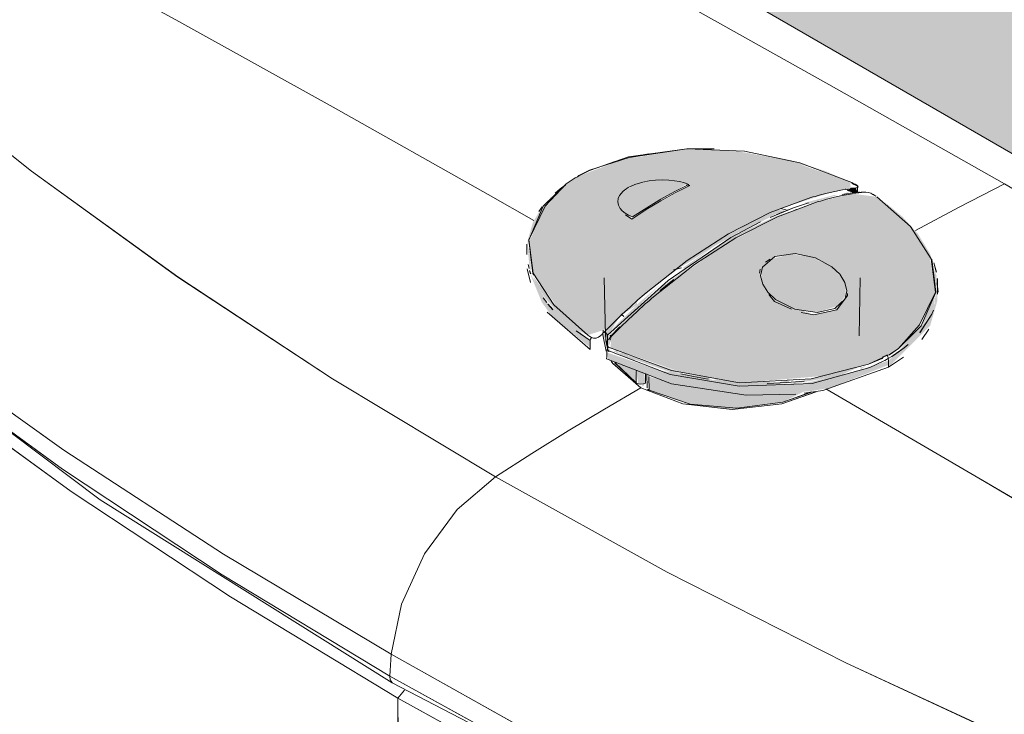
# Model space of a CAD drawing. Header units: metres. Extents: x -5.4 to 6.1, y -8 to 2.6.
# Tile 43 of 81: x 4.79 to 4.946, y -6.027 to -5.917. Entities that reach past the tile are written whole.
import ezdxf

# ---------------------------------------------------------------- set-up
doc = ezdxf.new("R2010")
doc.units = ezdxf.units.M
doc.layers.add('P-SANR-FIXT', color=7, linetype='Continuous', lineweight=5)

# ---------------------------------------------------------------- blocks, each defined once
blk = doc.blocks.new('BARRA DE APOIO EM AÇO INOX 70cm - 2310_E_070_BR_Branco-V4-ISO_BANHEIRO')
at = {"layer": 'P-SANR-FIXT', "true_color": 0xf4f4f4}
for points in [[(6.70504, -6.00359), (6.7059, -5.99809), (6.70835, -5.99244), (6.71202, -5.98749), (6.71635, -5.98399), (6.72068, -5.98249), (6.72373, -5.98284), (6.29867, -5.73744), (6.295, -5.73672), (6.29067, -5.73823), (6.28634, -5.74172), (6.28267, -5.74667), (6.28022, -5.75233), (6.27936, -5.75782), (6.70214, -6.00192)], [(6.70835, -6.01091), (6.7059, -6.00809), (6.70504, -6.00359), (6.27936, -5.75782), (6.28022, -5.76233), (6.28267, -5.76515), (6.70712, -6.01021)]]:
    blk.add_hatch(color=7, dxfattribs=at).paths.add_polyline_path(points)
at = {"layer": 'P-SANR-FIXT'}
blk.add_line((6.28267, -5.76515), (6.70835, -6.01091), dxfattribs=at)
blk = doc.blocks.new('Deca_Caixa acoplada com acionamento Duo_Cx_ Acoplada Univ_ Compet_CDC_00F - CDC_00F_17_Branco-2802808-ISO_BANHEIRO')
at = {"layer": 'P-SANR-FIXT', "true_color": 0xf4f4f4}
h = blk.add_hatch(color=7, dxfattribs=at)
h.paths.add_polyline_path([(6.51437, -5.96658), (6.51751, -5.96555), (6.52397, -5.95958), (6.5329, -5.95295), (6.53914, -5.94925), (6.54555, -5.94631), (6.55289, -5.94396), (6.55605, -5.94317), (6.556, -5.94232), (6.54634, -5.93892), (6.53778, -5.93736), (6.52944, -5.93713), (6.51978, -5.9388), (6.51276, -5.94141), (6.51092, -5.9426), (6.5072, -5.94694), (6.50508, -5.95177), (6.5057, -5.95675), (6.50969, -5.96238), (6.51414, -5.96637)])
h.paths.add_polyline_path([(6.52135, -5.94819), (6.51914, -5.94517), (6.51946, -5.94436), (6.52079, -5.94319), (6.52333, -5.94227), (6.52626, -5.94197), (6.5297, -5.94244), (6.53029, -5.94301), (6.52365, -5.94668), (6.52147, -5.94811)])
h = blk.add_hatch(color=7, dxfattribs=at)
h.paths.add_polyline_path([(6.55612, -5.94236), (6.55198, -5.94055), (6.54687, -5.93892), (6.54041, -5.93762), (6.54371, -5.93836), (6.54999, -5.94002), (6.556, -5.94232)])
h.paths.add_polyline_path([(6.51578, -5.94008), (6.5234, -5.93798), (6.51848, -5.939), (6.5161, -5.93991)])
h.paths.add_polyline_path([(6.53583, -5.93728), (6.53213, -5.93704), (6.53544, -5.93726)])
for points in [[(6.52148, -5.94785), (6.52825, -5.94378), (6.53007, -5.94257), (6.52744, -5.94203), (6.52489, -5.94203), (6.52183, -5.9427), (6.51978, -5.94399), (6.51914, -5.94517), (6.51922, -5.94598), (6.52029, -5.94724), (6.52147, -5.94784)], [(6.51751, -5.96854), (6.5177, -5.96826), (6.51871, -5.96611), (6.52966, -5.95668), (6.53347, -5.95398), (6.54016, -5.94997), (6.54745, -5.94665), (6.54405, -5.9478), (6.53699, -5.95114), (6.52547, -5.95937), (6.51749, -5.96692), (6.51751, -5.96826)], [(6.55075, -5.963), (6.55401, -5.96191), (6.55529, -5.96025), (6.55527, -5.95878), (6.5549, -5.95784), (6.55349, -5.95614), (6.55251, -5.95544), (6.54941, -5.9541), (6.54649, -5.95376), (6.54363, -5.95447), (6.54196, -5.95629), (6.54198, -5.95795), (6.54255, -5.95918), (6.54399, -5.96076), (6.54529, -5.96149), (6.54791, -5.96258), (6.55058, -5.96298)], [(6.56207, -5.97165), (6.56868, -5.96505), (6.56979, -5.96118), (6.56983, -5.95827), (6.56951, -5.95819), (6.56961, -5.95847), (6.56966, -5.95911), (6.56955, -5.95994), (6.56935, -5.9616), (6.56832, -5.964), (6.56354, -5.96929), (6.56204, -5.97062), (6.56207, -5.9716)], [(6.54589, -5.96188), (6.54568, -5.96169), (6.54386, -5.96098), (6.54416, -5.96128), (6.54568, -5.96181)], [(6.51794, -5.96749), (6.51833, -5.96655), (6.51794, -5.96734)], [(6.5395, -5.97612), (6.5497, -5.97546), (6.55284, -5.97491), (6.56206, -5.97131), (6.56204, -5.97062), (6.56022, -5.9712), (6.55728, -5.97223), (6.5484, -5.97429), (6.53679, -5.97441), (6.52584, -5.97222), (6.51741, -5.96932), (6.51763, -5.97046), (6.5279, -5.97433), (6.53882, -5.97602)]]:
    blk.add_hatch(color=7, dxfattribs=at).paths.add_polyline_path(points)
h = blk.add_hatch(color=7, dxfattribs=at)
h.paths.add_polyline_path([(6.55714, -5.94333), (6.55707, -5.94296), (6.55707, -5.94329)])
h.paths.add_polyline_path([(6.5566, -5.94412), (6.55717, -5.94394), (6.55682, -5.94318), (6.55605, -5.9432), (6.55593, -5.94339), (6.55542, -5.94367), (6.5566, -5.94403)])
h = blk.add_hatch(color=7, dxfattribs=at)
h.paths.add_polyline_path([(6.51436, -5.96658), (6.50855, -5.96108), (6.5057, -5.95725), (6.50613, -5.95839), (6.50762, -5.96074), (6.51037, -5.96382), (6.51267, -5.96568), (6.51414, -5.96649)])
h.paths.add_polyline_path([(6.50478, -5.95221), (6.50508, -5.95177), (6.5053, -5.95094), (6.5083, -5.94538), (6.50868, -5.94447), (6.50686, -5.94669), (6.50567, -5.94869), (6.50487, -5.95149), (6.5048, -5.95204)])
h.paths.add_polyline_path([(6.50534, -5.95654), (6.50532, -5.95412), (6.50478, -5.95221), (6.50511, -5.9556), (6.50529, -5.95631)])
h = blk.add_hatch(color=7, dxfattribs=at)
h.paths.add_polyline_path([(6.52219, -5.96175), (6.52215, -5.96139), (6.52005, -5.96318), (6.52184, -5.96201), (6.52215, -5.96178)])
h.paths.add_polyline_path([(6.5174, -5.96642), (6.52084, -5.96354), (6.52592, -5.95851), (6.52261, -5.96134), (6.51748, -5.96633)])
h.paths.add_polyline_path([(6.52959, -5.9562), (6.5342, -5.95262), (6.52953, -5.95585), (6.52958, -5.95614)])
h.paths.add_polyline_path([(6.53175, -5.95369), (6.53306, -5.95299), (6.53226, -5.95336), (6.53208, -5.95347)])
h.paths.add_polyline_path([(6.53829, -5.95052), (6.54492, -5.94701), (6.54174, -5.94828), (6.53926, -5.94966), (6.53817, -5.9505)])
h.paths.add_polyline_path([(6.54574, -5.947), (6.54639, -5.94631), (6.54572, -5.94687)])
h.paths.add_polyline_path([(6.54939, -5.9458), (6.554, -5.94434), (6.55348, -5.94436), (6.54879, -5.94559), (6.54933, -5.94578)])
h.paths.add_polyline_path([(6.55449, -5.94451), (6.556, -5.94382), (6.55465, -5.94421), (6.55451, -5.94448)])
h = blk.add_hatch(color=7, dxfattribs=at)
h.paths.add_polyline_path([(6.53842, -5.97416), (6.55152, -5.97306), (6.55963, -5.97089), (6.56314, -5.96905), (6.56378, -5.96854), (6.56697, -5.96495), (6.56951, -5.95978), (6.56859, -5.9541), (6.56554, -5.94936), (6.56015, -5.94465), (6.55633, -5.94416), (6.55126, -5.94532), (6.54637, -5.94709), (6.54195, -5.94907), (6.53508, -5.95294), (6.52849, -5.9576), (6.52134, -5.96362), (6.51815, -5.9668), (6.51795, -5.96859), (6.52944, -5.97253), (6.53799, -5.97408)])
h.paths.add_polyline_path([(6.5502, -5.96337), (6.54382, -5.96089), (6.54251, -5.95912), (6.54198, -5.95795), (6.54185, -5.95644), (6.54405, -5.95412), (6.54775, -5.95376), (6.5514, -5.95484), (6.55406, -5.95667), (6.55506, -5.9581), (6.55537, -5.95923), (6.55535, -5.96058), (6.55355, -5.96264), (6.55058, -5.96329)])
h = blk.add_hatch(color=7, dxfattribs=at)
h.paths.add_polyline_path([(6.56401, -5.96875), (6.56684, -5.96606), (6.56651, -5.96593), (6.5658, -5.96654), (6.56401, -5.96874)])
h.paths.add_polyline_path([(6.56725, -5.9651), (6.56826, -5.96397), (6.56922, -5.96207), (6.56948, -5.95994), (6.56731, -5.96495)])
h.paths.add_polyline_path([(6.56947, -5.95951), (6.56961, -5.95847), (6.56956, -5.95806), (6.56969, -5.95716), (6.56917, -5.95597), (6.56908, -5.95595), (6.56941, -5.95899)])
h.paths.add_polyline_path([(6.56883, -5.95447), (6.56868, -5.95372), (6.5667, -5.95049), (6.56428, -5.94781), (6.56137, -5.94542), (6.56272, -5.94688), (6.56613, -5.95028), (6.56868, -5.95424)])
h = blk.add_hatch(color=7, dxfattribs=at)
h.paths.add_polyline_path([(6.52206, -5.97414), (6.52185, -5.97208), (6.51897, -5.97107), (6.52201, -5.97409)])
h.paths.add_polyline_path([(6.52203, -5.97074), (6.52193, -5.97061), (6.52074, -5.96977), (6.52049, -5.96954), (6.51938, -5.96932), (6.51945, -5.96963), (6.52201, -5.97074)])
h.paths.add_polyline_path([(6.5175, -5.96735), (6.51781, -5.96627), (6.51833, -5.96537), (6.51942, -5.96367), (6.51717, -5.96612), (6.51749, -5.96734)])
h.paths.add_polyline_path([(6.52807, -5.95635), (6.53023, -5.95514), (6.53457, -5.9524), (6.54271, -5.94785), (6.54482, -5.94715), (6.54511, -5.9473), (6.54565, -5.94684), (6.54444, -5.94672), (6.54077, -5.94842), (6.53412, -5.95216), (6.52835, -5.95614)])
h = blk.add_hatch(color=7, dxfattribs=at)
h.paths.add_polyline_path([(6.5049, -5.95539), (6.50478, -5.9537), (6.5049, -5.95537)])
h.paths.add_polyline_path([(6.51473, -5.96851), (6.51473, -5.96744), (6.50793, -5.96143), (6.5051, -5.95654), (6.50708, -5.96138), (6.50876, -5.96368), (6.51428, -5.96816)])
h.paths.add_polyline_path([(6.51472, -5.96886), (6.51473, -5.96851), (6.51432, -5.96851)])
h.paths.add_polyline_path([(6.50524, -5.95344), (6.50513, -5.95219), (6.50518, -5.95296)])
h = blk.add_hatch(color=7, dxfattribs=at)
h.paths.add_polyline_path([(6.52404, -5.96092), (6.52531, -5.96009), (6.5248, -5.96028), (6.52414, -5.96083)])
h.paths.add_polyline_path([(6.52277, -5.96205), (6.52402, -5.96107), (6.52382, -5.96112), (6.52301, -5.96183)])
h = blk.add_hatch(color=7, dxfattribs=at)
h.paths.add_polyline_path([(6.53356, -5.97521), (6.53047, -5.97454), (6.53294, -5.97508)])
h.paths.add_polyline_path([(6.538, -5.97815), (6.54537, -5.97716), (6.54861, -5.97553), (6.53797, -5.97589), (6.52657, -5.97389), (6.52407, -5.97315), (6.52414, -5.97533), (6.5306, -5.9775), (6.53797, -5.97815)])
h.paths.add_polyline_path([(6.53836, -5.97467), (6.55128, -5.97387), (6.54979, -5.97396), (6.54655, -5.97424), (6.54628, -5.97404), (6.54639, -5.97369), (6.54453, -5.97408), (6.54453, -5.97443), (6.535, -5.97367), (6.53484, -5.97351), (6.53433, -5.97375), (6.53416, -5.97379), (6.53364, -5.97347), (6.53382, -5.97332), (6.52584, -5.97222), (6.52828, -5.97297), (6.53799, -5.97461)])
h.paths.add_polyline_path([(6.53209, -5.97347), (6.53237, -5.97322), (6.53227, -5.97343)])
h.paths.add_polyline_path([(6.53097, -5.97324), (6.52954, -5.97276), (6.52991, -5.97276), (6.53085, -5.97319)])
h.paths.add_polyline_path([(6.55484, -5.96128), (6.55544, -5.96003), (6.55529, -5.96027), (6.55476, -5.9612)])
h = blk.add_hatch(color=7, dxfattribs=at)
h.paths.add_polyline_path([(6.53728, -5.97837), (6.54614, -5.97708), (6.54481, -5.97725), (6.53651, -5.97802), (6.52944, -5.97711), (6.53245, -5.97782), (6.53715, -5.97836)])
h.paths.add_polyline_path([(6.52278, -5.97491), (6.52341, -5.97443), (6.52313, -5.97439), (6.52286, -5.9748)])
h.paths.add_polyline_path([(6.52278, -5.97491), (6.51881, -5.97091), (6.51833, -5.97107), (6.52263, -5.97478)])
h.paths.add_polyline_path([(6.51798, -5.96918), (6.51697, -5.96597), (6.51679, -5.96658), (6.51795, -5.96917)])
h = blk.add_hatch(color=7, dxfattribs=at)
h.paths.add_polyline_path([(6.54453, -5.97443), (6.54512, -5.9742), (6.54216, -5.97394), (6.53734, -5.97396), (6.53505, -5.97375), (6.53563, -5.97411), (6.54166, -5.97436), (6.54449, -5.97443)])
h.paths.add_polyline_path([(6.54687, -5.9743), (6.55415, -5.97307), (6.55719, -5.97171), (6.5568, -5.97173), (6.54655, -5.97424)])
h.paths.add_polyline_path([(6.5344, -5.97383), (6.53364, -5.97347), (6.53384, -5.97375), (6.53426, -5.97381)])
h.paths.add_polyline_path([(6.53209, -5.97347), (6.53236, -5.97322), (6.53161, -5.9733)])
h.paths.add_polyline_path([(6.52946, -5.97256), (6.52074, -5.96977), (6.52054, -5.97001), (6.52763, -5.9725), (6.52944, -5.97256)])
h.paths.add_polyline_path([(6.55773, -5.97195), (6.55845, -5.97149), (6.55748, -5.97173)])
h.paths.add_polyline_path([(6.51945, -5.96963), (6.51896, -5.96897), (6.51845, -5.96912), (6.51883, -5.96932)])
h = blk.add_hatch(color=7, dxfattribs=at)
h.paths.add_polyline_path([(6.52278, -5.97434), (6.52353, -5.97417), (6.52329, -5.97263), (6.52204, -5.9722), (6.52239, -5.97428), (6.52278, -5.97434)])
h.paths.add_polyline_path([(6.52349, -5.97131), (6.52318, -5.9711), (6.52347, -5.9713)])
h = blk.add_hatch(color=7, dxfattribs=at)
h.paths.add_polyline_path([(6.52353, -5.97417), (6.52375, -5.97404), (6.52353, -5.97416)])
h.paths.add_polyline_path([(6.52383, -5.974), (6.52386, -5.97364), (6.52384, -5.97382)])
at = {"layer": 'P-SANR-FIXT'}
for p, q in [((6.40443, -5.92333), (6.42615, -5.9406)), ((6.52401, -5.93783), (6.52343, -5.93793)), ((6.52351, -5.93792), (6.52409, -5.93783)), ((6.42615, -5.94061), (6.44935, -5.95736)), ((6.51275, -5.94148), (6.51266, -5.94149)), ((6.51266, -5.94149), (6.51275, -5.94148)), ((6.53003, -5.94275), (6.53054, -5.94288)), ((6.55712, -5.94299), (6.55626, -5.94254)), ((6.55626, -5.94254), (6.55712, -5.94299)), ((6.50582, -5.94843), (6.49859, -5.94431)), ((6.55231, -5.94409), (6.55106, -5.9444)), ((6.55355, -5.94381), (6.55231, -5.94409)), ((6.55478, -5.94357), (6.55355, -5.94381)), ((6.5566, -5.94398), (6.55475, -5.94428)), ((6.55477, -5.94427), (6.5566, -5.94398)), ((6.556, -5.94338), (6.55478, -5.94357)), ((6.55599, -5.94374), (6.55526, -5.94339)), ((6.55596, -5.94422), (6.55718, -5.94403)), ((6.55727, -5.94396), (6.55721, -5.944)), ((6.54976, -5.94477), (6.54327, -5.94715)), ((6.54936, -5.94561), (6.54699, -5.94641)), ((6.55223, -5.94505), (6.55348, -5.94473)), ((6.50712, -5.94626), (6.5066, -5.94699)), ((6.5066, -5.947), (6.50713, -5.94626)), ((6.52135, -5.94819), (6.52037, -5.94749)), ((6.54327, -5.94715), (6.53669, -5.9505)), ((6.54699, -5.94641), (6.54327, -5.94792)), ((6.54491, -5.9465), (6.54585, -5.94673)), ((6.54702, -5.94681), (6.54745, -5.94665)), ((6.54745, -5.94665), (6.54704, -5.9468)), ((6.53669, -5.9505), (6.53011, -5.95475)), ((6.50469, -5.95379), (6.50471, -5.95218)), ((6.5047, -5.95238), (6.50469, -5.95379)), ((6.53786, -5.95113), (6.53751, -5.95134)), ((6.53751, -5.95134), (6.53786, -5.95113)), ((6.50505, -5.95602), (6.5049, -5.95539)), ((6.50491, -5.95537), (6.50505, -5.95598)), ((6.53011, -5.95475), (6.52362, -5.95986)), ((6.54256, -5.95502), (6.54329, -5.95455)), ((6.56924, -5.95512), (6.56965, -5.9566)), ((6.56964, -5.95661), (6.56924, -5.95514)), ((6.50473, -5.95608), (6.50526, -5.95825)), ((6.50515, -5.95634), (6.50531, -5.95684)), ((6.5053, -5.95685), (6.50515, -5.95636)), ((6.52925, -5.95589), (6.52796, -5.95625)), ((6.52797, -5.95624), (6.52925, -5.95589)), ((6.54162, -5.95674), (6.5417, -5.95611)), ((6.44935, -5.95736), (6.47389, -5.9735)), ((6.51696, -5.95751), (6.51716, -5.96668)), ((6.55739, -5.96668), (6.55759, -5.95748)), ((6.56983, -5.95984), (6.5698, -5.95759)), ((6.56981, -5.95759), (6.56981, -5.96006)), ((6.54399, -5.96123), (6.5431, -5.96015)), ((6.56993, -5.95975), (6.56985, -5.95881)), ((6.50786, -5.96143), (6.50728, -5.96065)), ((6.5073, -5.96067), (6.50786, -5.96142)), ((6.5088, -5.96255), (6.50805, -5.96167)), ((6.50806, -5.96167), (6.5088, -5.96254)), ((6.52215, -5.96286), (6.52349, -5.96164)), ((6.54667, -5.96247), (6.54399, -5.96123)), ((6.50791, -5.96294), (6.51472, -5.96886)), ((6.52007, -5.9636), (6.51968, -5.96323)), ((6.51474, -5.96745), (6.5125, -5.9659)), ((6.51251, -5.96591), (6.51474, -5.96745)), ((6.51724, -5.96757), (6.51717, -5.96612)), ((6.51717, -5.96612), (6.51728, -5.96783)), ((6.51795, -5.9668), (6.51947, -5.96528)), ((6.51946, -5.96529), (6.51795, -5.9668)), ((6.51818, -5.9667), (6.51949, -5.96539)), ((6.56732, -5.96729), (6.56846, -5.96564)), ((6.40726, -5.96768), (6.43126, -5.98479)), ((6.51794, -5.96728), (6.51795, -5.9668)), ((6.51743, -5.96897), (6.52744, -5.97283)), ((6.51746, -5.96853), (6.51769, -5.96919)), ((6.51771, -5.96922), (6.51751, -5.96867)), ((6.40705, -5.9704), (6.43104, -5.9878)), ((6.52206, -5.97414), (6.51866, -5.97094)), ((6.51867, -5.97096), (6.52206, -5.97414)), ((6.56207, -5.97165), (6.56443, -5.97009)), ((6.52204, -5.97215), (6.52206, -5.97414)), ((6.52206, -5.97414), (6.52204, -5.97215)), ((6.52351, -5.97264), (6.52353, -5.97417)), ((6.52353, -5.97417), (6.52351, -5.97264)), ((6.54993, -5.97423), (6.5591, -5.97173)), ((6.40853, -5.97402), (6.43243, -5.99135)), ((6.47389, -5.9735), (6.49974, -5.98902)), ((6.52372, -5.97274), (6.52377, -5.97489)), ((6.52407, -5.97315), (6.52411, -5.97532)), ((6.52411, -5.97532), (6.52407, -5.97315)), ((6.52744, -5.97283), (6.53836, -5.97466)), ((6.53838, -5.97466), (6.54993, -5.97423)), ((6.52278, -5.97491), (6.51702, -5.9783)), ((6.51702, -5.9783), (6.52278, -5.97491)), ((6.52377, -5.97489), (6.52377, -5.97491)), ((6.52411, -5.97532), (6.52386, -5.97514)), ((6.52386, -5.97514), (6.52411, -5.97532)), ((6.5764, -5.98924), (6.55212, -5.97511)), ((6.51702, -5.9783), (6.51126, -5.98177)), ((6.51126, -5.98177), (6.51702, -5.9783)), ((6.5055, -5.98534), (6.51126, -5.98177)), ((6.49974, -5.98902), (6.5055, -5.98534)), ((6.43104, -5.9878), (6.45637, -6.00455)), ((6.49974, -5.98902), (6.52696, -6.00414)), ((6.60103, -6.00379), (6.5764, -5.98924)), ((6.43245, -5.99137), (6.45769, -6.00807)), ((6.45637, -6.00455), (6.48296, -6.02062)), ((6.52696, -6.00414), (6.55529, -6.01853)), ((6.4577, -6.00807), (6.48424, -6.0241)), ((6.48321, -6.01716), (6.51101, -6.03271)), ((6.55529, -6.01853), (6.58478, -6.03219)), ((6.48296, -6.02062), (6.48303, -6.02124)), ((6.48296, -6.02062), (6.5108, -6.03598)), ((6.48303, -6.02124), (6.48333, -6.02165)), ((6.48424, -6.0241), (6.4853, -6.02288)), ((6.4853, -6.02288), (6.48424, -6.0241)), ((6.48424, -6.0241), (6.48464, -6.08879)), ((6.48424, -6.0241), (6.51201, -6.03943))]:
    blk.add_line(p, q, dxfattribs=at)
for points in [[(6.46893, -5.88019, 0), (6.49686, -5.89564, 0), (6.52474, -5.91119, 0), (6.55258, -5.92683, 0), (6.58043, -5.94259, 0)], [(6.58043, -5.94259, 0), (6.55258, -5.92683, 0), (6.52474, -5.91119, 0), (6.49686, -5.89564, 0), (6.46893, -5.88019, 0)], [(6.42428, -5.90307, 0), (6.44902, -5.91658, 0), (6.474, -5.93044, 0), (6.49859, -5.94431, 0), (6.50582, -5.94843, 0)], [(6.49859, -5.94431, 0), (6.474, -5.93044, 0), (6.44902, -5.91658, 0)], [(6.49974, -5.98902, 0), (6.47389, -5.9735, 0), (6.44935, -5.95737, 0), (6.42615, -5.9406, 0), (6.40443, -5.92333, 0)], [(6.55623, -5.9424, 0), (6.548, -5.93926, 0), (6.5392, -5.93742, 0), (6.53007, -5.93703, 0), (6.52095, -5.93842, 0), (6.51464, -5.94045, 0), (6.51293, -5.94129, 0), (6.51275, -5.94148, 0)], [(6.51275, -5.94148, 0), (6.51295, -5.94132, 0), (6.51465, -5.94046, 0), (6.52083, -5.93834, 0), (6.53008, -5.93704, 0), (6.53441, -5.93703, 0)], [(6.50576, -5.95709, 0), (6.50564, -5.95679, 0), (6.50501, -5.95151, 0), (6.50731, -5.94614, 0), (6.51093, -5.94261, 0), (6.51238, -5.94165, 0), (6.51275, -5.94148, 0)], [(6.51275, -5.94148, 0), (6.51235, -5.94163, 0), (6.51092, -5.9426, 0), (6.50759, -5.94613, 0), (6.50504, -5.95149, 0), (6.5057, -5.95675, 0), (6.50901, -5.96177, 0), (6.51437, -5.96658, 0)], [(6.51084, -5.94278, 0), (6.51, -5.94341, 0), (6.50921, -5.94406, 0)], [(6.50922, -5.94405, 0), (6.51, -5.94341, 0), (6.5108, -5.94282, 0)], [(6.5231, -5.94231, 0), (6.52183, -5.9427, 0), (6.52079, -5.94319, 0), (6.51997, -5.94376, 0), (6.51939, -5.94444, 0)], [(6.53054, -5.94288, 0), (6.52825, -5.94403, 0), (6.52595, -5.9453, 0), (6.52365, -5.94668, 0), (6.52135, -5.94819, 0)], [(6.52148, -5.94785, 0), (6.52371, -5.9464, 0), (6.52595, -5.94505, 0), (6.52818, -5.94381, 0), (6.53041, -5.94269, 0)], [(6.52724, -5.94201, 0), (6.52619, -5.94197, 0), (6.52512, -5.94201, 0), (6.52408, -5.94213, 0), (6.5231, -5.94231, 0)], [(6.53039, -5.94269, 0), (6.5297, -5.94244, 0), (6.52893, -5.94225, 0), (6.52811, -5.9421, 0), (6.52724, -5.94201, 0)], [(6.55692, -5.94275, 0), (6.55675, -5.94267, 0), (6.55658, -5.94258, 0), (6.55641, -5.94249, 0), (6.55623, -5.9424, 0)], [(6.55623, -5.9424, 0), (6.55641, -5.94249, 0), (6.55658, -5.94258, 0), (6.55675, -5.94267, 0), (6.55692, -5.94275, 0)], [(6.55694, -5.94325, 0), (6.55716, -5.94318, 0), (6.55724, -5.94306, 0), (6.55715, -5.94291, 0), (6.55692, -5.94275, 0)], [(6.55692, -5.94275, 0), (6.557, -5.94276, 0), (6.55706, -5.94281, 0), (6.55711, -5.94288, 0), (6.55712, -5.94299, 0)], [(6.55712, -5.94299, 0), (6.55714, -5.94333, 0), (6.55716, -5.94367, 0), (6.55717, -5.944, 0)], [(6.58043, -5.94259, 0), (6.57327, -5.9463, 0), (6.56634, -5.95001, 0)], [(6.56634, -5.95001, 0), (6.57327, -5.9463, 0), (6.58043, -5.94259, 0)], [(6.63563, -5.97522, 0), (6.60808, -5.95887, 0), (6.58043, -5.94259, 0)], [(6.51939, -5.94444, 0), (6.51917, -5.94494, 0), (6.51911, -5.94546, 0), (6.51922, -5.94598, 0), (6.51949, -5.94648, 0)], [(6.54976, -5.94476, 0), (6.55008, -5.94467, 0), (6.55041, -5.94458, 0), (6.55073, -5.94449, 0), (6.55106, -5.9444, 0)], [(6.55106, -5.9444, 0), (6.55073, -5.94449, 0), (6.55041, -5.94458, 0), (6.55008, -5.94467, 0), (6.54976, -5.94477, 0)], [(6.55106, -5.9444, 0), (6.55231, -5.94409, 0), (6.55355, -5.94381, 0), (6.55478, -5.94357, 0), (6.556, -5.94338, 0)], [(6.55718, -5.94403, 0), (6.55596, -5.94422, 0), (6.55473, -5.94446, 0), (6.55348, -5.94473, 0), (6.55223, -5.94505, 0)], [(6.55348, -5.94473, 0), (6.55473, -5.94446, 0), (6.55596, -5.94422, 0)], [(6.556, -5.94338, 0), (6.5561, -5.94336, 0), (6.55619, -5.94335, 0), (6.55628, -5.94334, 0), (6.55637, -5.94333, 0)], [(6.55637, -5.94333, 0), (6.55628, -5.94334, 0), (6.55619, -5.94335, 0), (6.5561, -5.94336, 0), (6.556, -5.94338, 0)], [(6.55637, -5.94333, 0), (6.55646, -5.94331, 0), (6.55654, -5.9433, 0), (6.55662, -5.94329, 0), (6.55669, -5.94328, 0)], [(6.55657, -5.94359, 0), (6.55654, -5.94351, 0), (6.55649, -5.94343, 0), (6.55643, -5.94337, 0), (6.55637, -5.94333, 0)], [(6.5566, -5.94398, 0), (6.55662, -5.94388, 0), (6.55662, -5.94378, 0), (6.5566, -5.94368, 0), (6.55657, -5.94359, 0)], [(6.55669, -5.94328, 0), (6.55674, -5.94327, 0), (6.5568, -5.94327, 0), (6.55687, -5.94326, 0), (6.55694, -5.94325, 0)], [(6.55755, -5.94397, 0), (6.55745, -5.94399, 0), (6.55736, -5.944, 0), (6.55727, -5.94401, 0), (6.55718, -5.94403, 0)], [(6.55718, -5.94403, 0), (6.55727, -5.94401, 0), (6.55736, -5.944, 0), (6.55745, -5.94399, 0), (6.55755, -5.94397, 0)], [(6.55755, -5.94397, 0), (6.55748, -5.94394, 0), (6.55741, -5.94393, 0), (6.55734, -5.94394, 0), (6.55727, -5.94396, 0)], [(6.55787, -5.94393, 0), (6.5578, -5.94394, 0), (6.55772, -5.94395, 0), (6.55763, -5.94396, 0), (6.55755, -5.94397, 0)], [(6.55812, -5.9439, 0), (6.55806, -5.94391, 0), (6.55799, -5.94392, 0), (6.55793, -5.94393, 0), (6.55787, -5.94393, 0)], [(6.55958, -5.94426, 0), (6.55925, -5.9441, 0), (6.55886, -5.94397, 0), (6.55847, -5.9439, 0), (6.55812, -5.9439, 0)], [(6.5598, -5.94447, 0), (6.55979, -5.9444, 0), (6.55974, -5.94432, 0), (6.55967, -5.94427, 0), (6.55958, -5.94426, 0)], [(6.55958, -5.94426, 0), (6.55973, -5.94436, 0), (6.55988, -5.94446, 0), (6.56003, -5.94456, 0)], [(6.56003, -5.94456, 0), (6.55988, -5.94446, 0), (6.55973, -5.94436, 0), (6.55958, -5.94426, 0)], [(6.52362, -5.95986, 0), (6.53011, -5.95475, 0), (6.53669, -5.9505, 0), (6.54327, -5.94715, 0), (6.54976, -5.94476, 0)], [(6.55093, -5.94541, 0), (6.54444, -5.9478, 0), (6.53786, -5.95114, 0), (6.53128, -5.9554, 0), (6.5248, -5.9605, 0)], [(6.5248, -5.9605, 0), (6.53128, -5.9554, 0), (6.53786, -5.95114, 0), (6.54445, -5.9478, 0), (6.55093, -5.94541, 0)], [(6.54432, -5.94746, 0), (6.54699, -5.94641, 0), (6.54937, -5.94561, 0)], [(6.55223, -5.94505, 0), (6.55191, -5.94513, 0), (6.55158, -5.94522, 0), (6.55126, -5.94532, 0), (6.55093, -5.94541, 0)], [(6.55093, -5.94541, 0), (6.55126, -5.94532, 0), (6.55158, -5.94523, 0), (6.55191, -5.94514, 0), (6.55223, -5.94505, 0)], [(6.5618, -5.96976, 0), (6.5622, -5.96971, 0), (6.56364, -5.9687, 0), (6.56697, -5.96495, 0), (6.56951, -5.95978, 0), (6.56885, -5.9545, 0), (6.56554, -5.94936, 0), (6.56019, -5.94465, 0)], [(6.51949, -5.94648, 0), (6.51984, -5.94687, 0), (6.52029, -5.94724, 0), (6.52084, -5.94756, 0), (6.52146, -5.94784, 0)], [(6.51748, -5.96656, 0), (6.5271, -5.9579, 0), (6.53704, -5.9511, 0), (6.54176, -5.94862, 0)], [(6.54176, -5.94862, 0), (6.53705, -5.9511, 0), (6.5271, -5.9579, 0), (6.51748, -5.96656, 0)], [(6.48321, -6.01716, 0), (6.45661, -6.00131, 0), (6.43126, -5.98479, 0), (6.40726, -5.96768, 0), (6.38467, -5.95011, 0)], [(6.48296, -6.02062, 0), (6.45637, -6.00455, 0), (6.43104, -5.9878, 0), (6.40705, -5.9704, 0), (6.38447, -5.95242, 0)], [(6.38483, -5.95344, 0), (6.43703, -5.99268, 0), (6.48337, -6.02168, 0)], [(6.55309, -5.95576, 0), (6.55046, -5.95433, 0), (6.54726, -5.95365, 0), (6.54405, -5.95412, 0), (6.54205, -5.95583, 0)], [(6.56891, -5.95452, 0), (6.56954, -5.95979, 0), (6.56725, -5.9651, 0), (6.56363, -5.96871, 0), (6.56218, -5.96971, 0), (6.5618, -5.96976, 0)], [(6.48424, -6.0241, 0), (6.4577, -6.00807, 0), (6.43245, -5.99137, 0), (6.40853, -5.97402, 0), (6.38599, -5.95607, 0)], [(6.54205, -5.95583, 0), (6.54178, -5.95717, 0), (6.54212, -5.95852, 0), (6.54294, -5.95979, 0), (6.54416, -5.96092, 0)], [(6.55517, -5.9608, 0), (6.55544, -5.95958, 0), (6.55515, -5.95823, 0), (6.55433, -5.95693, 0), (6.55309, -5.95576, 0)], [(6.52803, -5.95777, 0), (6.52756, -5.95813, 0), (6.52583, -5.95953, 0)], [(6.52584, -5.95952, 0), (6.52756, -5.95813, 0), (6.52802, -5.95777, 0)], [(6.52232, -5.96099, 0), (6.52264, -5.9607, 0), (6.52297, -5.96042, 0), (6.52329, -5.96014, 0), (6.52362, -5.95986, 0)], [(6.52362, -5.95986, 0), (6.52329, -5.96014, 0), (6.52297, -5.96042, 0), (6.52264, -5.96071, 0), (6.52232, -5.96099, 0)], [(6.55555, -5.95998, 0), (6.55558, -5.96027, 0), (6.55389, -5.96257, 0), (6.5502, -5.96337, 0), (6.5482, -5.96297, 0)], [(6.51737, -5.96568, 0), (6.51859, -5.96447, 0), (6.51983, -5.96328, 0), (6.52107, -5.96212, 0), (6.52232, -5.96099, 0)], [(6.52349, -5.96164, 0), (6.52215, -5.96286, 0), (6.52082, -5.9641, 0), (6.51949, -5.96539, 0), (6.51818, -5.9667, 0)], [(6.52232, -5.96099, 0), (6.52107, -5.96212, 0), (6.51983, -5.96328, 0)], [(6.5248, -5.9605, 0), (6.52447, -5.96078, 0), (6.52414, -5.96107, 0), (6.52382, -5.96135, 0), (6.52349, -5.96164, 0)], [(6.52349, -5.96164, 0), (6.52382, -5.96135, 0), (6.52414, -5.96107, 0), (6.52447, -5.96079, 0), (6.52479, -5.9605, 0)], [(6.54416, -5.96092, 0), (6.54722, -5.96248, 0), (6.55075, -5.963, 0), (6.55355, -5.96235, 0), (6.55517, -5.9608, 0)], [(6.51983, -5.96328, 0), (6.51859, -5.96447, 0), (6.51737, -5.96568, 0)], [(6.51949, -5.96539, 0), (6.52082, -5.96411, 0), (6.52215, -5.96286, 0)], [(6.56705, -5.96618, 0), (6.56891, -5.96327, 0), (6.56918, -5.96261, 0)], [(6.56918, -5.96262, 0), (6.56891, -5.96328, 0), (6.56705, -5.96619, 0)], [(6.51643, -5.96664, 0), (6.5165, -5.96657, 0), (6.51656, -5.9665, 0), (6.51663, -5.96644, 0), (6.51668, -5.96638, 0)], [(6.51668, -5.96638, 0), (6.51675, -5.96631, 0), (6.51683, -5.96623, 0), (6.51692, -5.96614, 0), (6.517, -5.96605, 0)], [(6.51682, -5.96577, 0), (6.51678, -5.96654, 0), (6.51727, -5.9691, 0)], [(6.51727, -5.9691, 0), (6.51678, -5.96654, 0), (6.51682, -5.96577, 0)], [(6.517, -5.96605, 0), (6.5171, -5.96596, 0), (6.51719, -5.96587, 0), (6.51728, -5.96577, 0), (6.51737, -5.96568, 0)], [(6.51737, -5.96568, 0), (6.51728, -5.96577, 0), (6.51719, -5.96587, 0), (6.5171, -5.96596, 0), (6.517, -5.96605, 0)], [(6.517, -5.96605, 0), (6.51707, -5.9661, 0), (6.51714, -5.96615, 0), (6.51721, -5.96621, 0), (6.51728, -5.96627, 0)], [(6.51728, -5.96627, 0), (6.51734, -5.96635, 0), (6.5174, -5.96642, 0), (6.51745, -5.96649, 0), (6.51748, -5.96656, 0)], [(6.51437, -5.96658, 0), (6.51452, -5.96668, 0), (6.51467, -5.96677, 0), (6.51482, -5.96687, 0), (6.51497, -5.96697, 0)], [(6.51497, -5.96697, 0), (6.51482, -5.96687, 0), (6.51467, -5.96677, 0), (6.51452, -5.96668, 0), (6.51437, -5.96658, 0)], [(6.51472, -5.96886, 0), (6.51473, -5.96851, 0), (6.51473, -5.96816, 0), (6.51474, -5.96781, 0), (6.51474, -5.96745, 0)], [(6.51474, -5.96745, 0), (6.51476, -5.96733, 0), (6.51481, -5.9672, 0), (6.51488, -5.96708, 0), (6.51497, -5.96697, 0)], [(6.51497, -5.96697, 0), (6.5153, -5.96708, 0), (6.51569, -5.96706, 0), (6.51608, -5.9669, 0), (6.51643, -5.96664, 0)], [(6.51761, -5.96729, 0), (6.51739, -5.96762, 0), (6.51732, -5.96796, 0), (6.5174, -5.96826, 0), (6.51763, -5.96848, 0)], [(6.51748, -5.96656, 0), (6.51749, -5.96706, 0), (6.5175, -5.96755, 0), (6.51751, -5.96805, 0), (6.51751, -5.96854, 0)], [(6.51787, -5.96703, 0), (6.51781, -5.96709, 0), (6.51775, -5.96715, 0), (6.51768, -5.96722, 0), (6.51761, -5.96729, 0)], [(6.51818, -5.9667, 0), (6.51809, -5.96679, 0), (6.51801, -5.96688, 0), (6.51793, -5.96696, 0), (6.51787, -5.96703, 0)], [(6.51795, -5.9668, 0), (6.51793, -5.9667, 0), (6.51797, -5.96665, 0), (6.51806, -5.96665, 0), (6.51818, -5.9667, 0)], [(6.51743, -5.96897, 0), (6.51741, -5.96932, 0), (6.51739, -5.96966, 0), (6.51738, -5.97001, 0), (6.51736, -5.97035, 0)], [(6.51763, -5.96848, 0), (6.51755, -5.96859, 0), (6.51749, -5.96871, 0), (6.51744, -5.96885, 0), (6.51743, -5.96897, 0)], [(6.56203, -5.97027, 0), (6.56149, -5.97058, 0), (6.56122, -5.97073, 0), (6.5591, -5.97173, 0), (6.54993, -5.97424, 0), (6.53836, -5.97467, 0), (6.52744, -5.97283, 0), (6.51743, -5.96897, 0)], [(6.51763, -5.96848, 0), (6.52763, -5.9722, 0), (6.53842, -5.97416, 0), (6.54979, -5.9735, 0), (6.5589, -5.9712, 0), (6.56107, -5.97029, 0), (6.56121, -5.97002, 0), (6.5618, -5.96976, 0)], [(6.56203, -5.97027, 0), (6.56257, -5.96995, 0), (6.56284, -5.96979, 0), (6.56456, -5.96858, 0), (6.56519, -5.96806, 0)], [(6.56518, -5.96807, 0), (6.56456, -5.96858, 0), (6.56282, -5.9698, 0), (6.56257, -5.96995, 0), (6.56203, -5.97027, 0)], [(6.51736, -5.97035, 0), (6.52763, -5.97429, 0), (6.5395, -5.97612, 0), (6.54734, -5.97595, 0)], [(6.51808, -5.9707, 0), (6.51833, -5.97107, 0), (6.52278, -5.97491, 0)], [(6.52278, -5.97491, 0), (6.51833, -5.97107, 0), (6.51808, -5.9707, 0)], [(6.5618, -5.96976, 0), (6.56155, -5.96991, 0), (6.56105, -5.97018, 0), (6.5589, -5.9712, 0)], [(6.5591, -5.97173, 0), (6.5612, -5.97073, 0), (6.56149, -5.97058, 0), (6.56203, -5.97027, 0)], [(6.56203, -5.97027, 0), (6.56201, -5.97014, 0), (6.56196, -5.97001, 0), (6.56189, -5.96988, 0), (6.5618, -5.96976, 0)], [(6.5618, -5.96976, 0), (6.56189, -5.96988, 0), (6.56196, -5.97, 0), (6.56201, -5.97014, 0), (6.56203, -5.97027, 0)], [(6.56203, -5.97027, 0), (6.56204, -5.97062, 0), (6.56205, -5.97096, 0), (6.56206, -5.97131, 0), (6.56207, -5.97165, 0)], [(6.56207, -5.97165, 0), (6.56206, -5.97131, 0), (6.56205, -5.97096, 0), (6.56204, -5.97062, 0), (6.56203, -5.97027, 0)], [(6.54869, -5.9758, 0), (6.55165, -5.97534, 0), (6.56207, -5.97165, 0)], [(6.52353, -5.97417, 0), (6.52318, -5.9743, 0), (6.52278, -5.97434, 0), (6.52239, -5.97428, 0), (6.52206, -5.97414, 0)], [(6.52206, -5.97414, 0), (6.52239, -5.97428, 0), (6.52278, -5.97434, 0), (6.52318, -5.9743, 0), (6.52353, -5.97417, 0)], [(6.53348, -5.97355, 0), (6.53115, -5.97314, 0), (6.52915, -5.9727, 0)], [(6.54867, -5.97385, 0), (6.54594, -5.97411, 0), (6.54282, -5.97424, 0)], [(6.52278, -5.97491, 0), (6.52944, -5.97748, 0), (6.53728, -5.97838, 0), (6.54512, -5.97748, 0), (6.55056, -5.97555, 0)], [(6.55057, -5.97554, 0), (6.54512, -5.97747, 0), (6.53728, -5.97837, 0), (6.52944, -5.97748, 0), (6.52278, -5.97491, 0)], [(6.54987, -5.97559, 0), (6.54531, -5.97719, 0), (6.538, -5.97815, 0), (6.53059, -5.9775, 0), (6.52411, -5.97532, 0)], [(6.52411, -5.97532, 0), (6.53059, -5.9775, 0), (6.538, -5.97815, 0), (6.54531, -5.97719, 0), (6.54987, -5.9756, 0)], [(6.55213, -5.97511, 0), (6.5764, -5.98924, 0), (6.60103, -6.00379, 0), (6.62565, -6.01856, 0), (6.65027, -6.03355, 0)], [(6.51126, -5.98177, 0), (6.5055, -5.98534, 0), (6.49974, -5.98902, 0)], [(6.43126, -5.98479, 0), (6.45661, -6.0013, 0), (6.48321, -6.01716, 0)], [(6.48321, -6.01716, 0), (6.48485, -6.00925, 0), (6.48849, -6.00127, 0), (6.49367, -5.99424, 0), (6.49974, -5.98902, 0)], [(6.49974, -5.98902, 0), (6.49367, -5.99424, 0), (6.48849, -6.00127, 0)], [(6.61535, -6.0451, 0), (6.58478, -6.03218, 0), (6.55529, -6.01853, 0), (6.52696, -6.00414, 0), (6.49974, -5.98902, 0)], [(6.48849, -6.00127, 0), (6.48485, -6.00925, 0), (6.48321, -6.01716, 0)], [(6.48321, -6.01716, 0), (6.48315, -6.01803, 0), (6.48309, -6.01889, 0), (6.48302, -6.01975, 0), (6.48296, -6.02062, 0)], [(6.48296, -6.02062, 0), (6.48302, -6.01975, 0), (6.48309, -6.01889, 0), (6.48315, -6.01803, 0), (6.48321, -6.01716, 0)], [(6.60122, -6.07513, 0), (6.57012, -6.06171, 0), (6.54002, -6.04758, 0), (6.51101, -6.03272, 0), (6.48321, -6.01716, 0)], [(6.60109, -6.07748, 0), (6.56996, -6.06445, 0), (6.53982, -6.0506, 0), (6.5108, -6.03598, 0), (6.48296, -6.02062, 0)], [(6.48333, -6.02165, 0), (6.48303, -6.02124, 0), (6.48296, -6.02062, 0)], [(6.48337, -6.02168, 0), (6.54928, -6.05596, 0), (6.60147, -6.07853, 0)], [(6.60208, -6.08083, 0), (6.57099, -6.06782, 0), (6.54094, -6.05401, 0), (6.51201, -6.03943, 0), (6.48424, -6.0241, 0)], [(6.49049, -6.27526, 0), (6.48788, -6.2167, 0), (6.48586, -6.15299, 0), (6.48464, -6.08879, 0), (6.48424, -6.0241, 0)]]:
    blk.add_polyline3d(points, dxfattribs=at)

msp = doc.modelspace()

# ---------------------------------------------------------------- block references
at = {"layer": 'P-SANR-FIXT'}
for name in ['BARRA DE APOIO EM AÇO INOX 70cm - 2310_E_070_BR_Branco-V4-ISO_BANHEIRO', 'Deca_Caixa acoplada com acionamento Duo_Cx_ Acoplada Univ_ Compet_CDC_00F - CDC_00F_17_Branco-2802808-ISO_BANHEIRO']:
    msp.add_blockref(name, (-1.63413, 0), dxfattribs=at)

doc.saveas('drawing.dxf')
